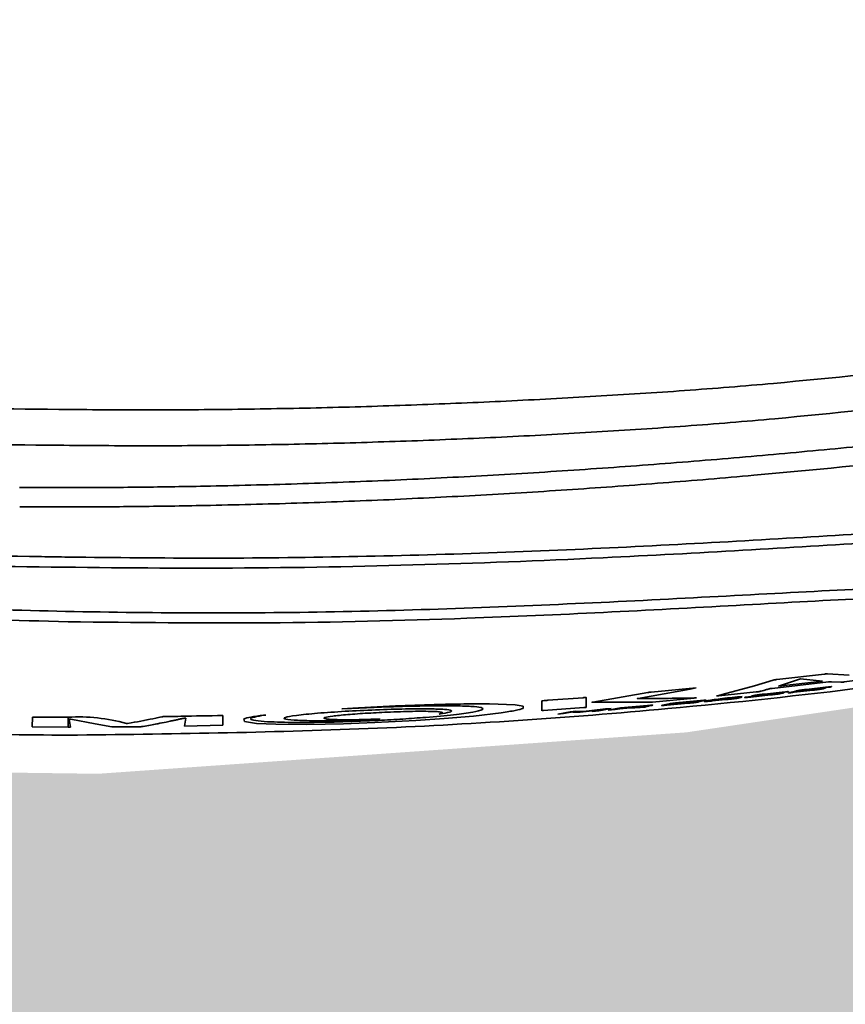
# Model space of a CAD drawing. Header units: millimetres. Extents: x 609 to 1177, y -109 to 470.
# Tile 10 of 40: x 870 to 879, y 71 to 81. Entities that reach past the tile are written whole.
import ezdxf

# ---------------------------------------------------------------- set-up
doc = ezdxf.new("R2010")
doc.units = ezdxf.units.MM

msp = doc.modelspace()

# ---------------------------------------------------------------- hatches: boundary and pattern name
at = {"true_color": 0xc7c8ca, "transparency": 33554687}
h = msp.add_hatch(color=9, dxfattribs=at)
h.dxf.hatch_style = 1
h.set_gradient(color1=(173, 221, 247), color2=(173, 221, 247))
h.paths.add_polyline_path([(797.81441, 35.11549, -0.26794919), (780.31441, 65.42638, 0.26794919), (805.31441, 65.42638, 0.53166032), (856.31523, 74.32148), (857.77301, 73.81915), (862.30279, 73.49882), (870.78103, 73.38479), (877.09201, 73.82929), (885.02008, 75.0059), (886.70211, 75.57747, -0.51475995)])

# ---------------------------------------------------------------- linework, layer by layer
at = {"linetype": 'Continuous', "lineweight": 35}
for p, q in [((878.06236, 74.39587), (878.57324, 74.45467)), ((878.31894, 74.4032), (878.07981, 74.32647)), ((878.55256, 74.38049), (878.31894, 74.4032)), ((878.60721, 74.45715), (878.84076, 74.44153)), ((879.18196, 74.4203), (878.78424, 74.37035)), ((876.71436, 74.26204), (877.19849, 74.3067)), ((877.19849, 74.3067), (877.13411, 74.29439)), ((877.47816, 74.23568), (877.82408, 74.33044)), ((877.82408, 74.33044), (878.02585, 74.3902)), ((878.61695, 74.37032), (878.01427, 74.30156)), ((878.07981, 74.32647), (878.55256, 74.38049)), ((878.56699, 74.30852), (878.35453, 74.28387)), ((878.38331, 74.29001), (878.58551, 74.31356)), ((878.51168, 74.29544), (878.58413, 74.3032)), ((878.62567, 74.31305), (878.54196, 74.30258)), ((878.54196, 74.30258), (878.56699, 74.30852)), ((878.58413, 74.3032), (878.56849, 74.29951)), ((878.63818, 74.31604), (878.62567, 74.31305)), ((878.7506, 74.36758), (878.65046, 74.37298)), ((875.60603, 74.17341), (875.98536, 74.20169)), ((876.08834, 74.15445), (876.67989, 74.25759)), ((877.13411, 74.29439), (876.57487, 74.19428)), ((877.17525, 74.19604), (876.72882, 74.15513)), ((877.20275, 74.19879), (877.17525, 74.19604)), ((877.17868, 74.19836), (877.20275, 74.19879)), ((877.41546, 74.21942), (877.47816, 74.23568)), ((877.41549, 74.18051), (877.56977, 74.19648)), ((877.84275, 74.26311), (877.442, 74.22197)), ((877.59591, 74.19389), (877.60317, 74.19547)), ((877.67853, 74.20356), (877.66063, 74.19964)), ((877.66691, 74.21244), (877.69242, 74.21251)), ((877.73128, 74.20681), (877.73491, 74.20761)), ((877.73491, 74.20761), (877.81008, 74.21612)), ((877.99385, 74.231), (877.7846, 74.20874)), ((877.79444, 74.21266), (878.03381, 74.23822)), ((877.81008, 74.21612), (877.79444, 74.21266)), ((877.80012, 74.22046), (877.81476, 74.22374)), ((878.06397, 74.24503), (877.85279, 74.22232)), ((877.86339, 74.22647), (878.07456, 74.24922)), ((877.89179, 74.23287), (877.86339, 74.22647)), ((878.11354, 74.25689), (877.89179, 74.23287)), ((877.93, 74.23973), (878.12227, 74.26064)), ((878.03381, 74.23822), (878.06397, 74.24503)), ((878.17444, 74.2626), (878.09853, 74.25344)), ((878.09853, 74.25344), (878.11354, 74.25689)), ((878.12788, 74.25139), (878.10973, 74.24727)), ((878.19837, 74.25709), (878.26807, 74.27314)), ((878.45325, 74.28241), (878.25104, 74.25934)), ((878.27082, 74.26446), (878.48327, 74.28879)), ((878.35453, 74.28387), (878.27082, 74.26446)), ((878.48327, 74.28879), (878.51168, 74.29544)), ((873.39825, 74.08297), (873.57663, 74.09322)), ((873.50184, 74.08613), (873.40007, 74.08195)), ((873.9038, 74.10326), (873.50184, 74.08613)), ((873.57663, 74.09322), (873.97183, 74.11233)), ((873.97183, 74.11233), (874.3864, 74.12723)), ((874.98131, 74.13546), (875.25648, 74.12572)), ((875.25648, 74.12572), (875.34425, 74.11165)), ((875.34425, 74.11165), (875.34112, 74.08708)), ((875.99376, 74.09499), (875.55937, 74.06308)), ((876.68303, 74.1522), (876.08788, 74.15169)), ((876.25322, 74.06716), (876.38549, 74.09336)), ((876.45536, 74.08949), (876.3807, 74.08329)), ((876.38549, 74.09336), (876.67517, 74.11793)), ((876.40335, 74.0878), (876.58056, 74.10271)), ((876.44014, 74.09518), (876.40335, 74.0878)), ((876.61734, 74.1102), (876.44014, 74.09518)), ((876.54195, 74.09104), (876.45536, 74.08949)), ((876.65506, 74.10074), (876.54195, 74.09104)), ((876.59284, 74.10113), (876.54861, 74.09735)), ((876.54861, 74.09735), (876.65506, 74.10074)), ((876.62664, 74.1079), (876.64253, 74.11115)), ((876.72611, 74.11934), (876.69507, 74.11296)), ((876.83845, 74.12056), (876.90815, 74.135)), ((877.11352, 74.14217), (876.8844, 74.12109)), ((876.90176, 74.12539), (877.1437, 74.14775)), ((876.98773, 74.1433), (876.90176, 74.12539)), ((877.22967, 74.166), (876.98773, 74.1433)), ((877.01666, 74.14865), (877.24578, 74.17024)), ((877.1437, 74.14775), (877.22967, 74.166)), ((877.29205, 74.17097), (877.22235, 74.15609)), ((877.29838, 74.16451), (877.31578, 74.16822)), ((877.51235, 74.18086), (877.36911, 74.16667)), ((877.42396, 74.17481), (877.5185, 74.18422)), ((870.0775, 73.88724), (870.07768, 73.99279)), ((870.07768, 73.99279), (870.16718, 73.99233)), ((870.16718, 73.99233), (870.46177, 73.9915)), ((871.70818, 73.89702), (871.7228, 73.98342)), ((871.7228, 73.98342), (871.7165, 73.9834)), ((872.12044, 74.01076), (872.12026, 73.90516)), ((872.58105, 74.01564), (872.53664, 74.00864)), ((872.55772, 74.01401), (872.57419, 74.01568)), ((872.57419, 74.01568), (872.58105, 74.01564)), ((873.40007, 74.08195), (873.39825, 74.08297)), ((874.81066, 74.00474), (874.49483, 73.97698)), ((875.10713, 74.03944), (874.81066, 74.00474)), ((875.54292, 74.06205), (875.54293, 74.06553)), ((875.71275, 74.02587), (875.84502, 74.05094)), ((875.77652, 74.03052), (875.71275, 74.02587)), ((875.85824, 74.04598), (875.77652, 74.03052)), ((875.84502, 74.05094), (875.90879, 74.05572)), ((875.87033, 74.04852), (875.85824, 74.04598)), ((875.877, 74.04744), (875.87033, 74.04852)), ((875.93822, 74.04438), (875.877, 74.04744)), ((875.90879, 74.05572), (875.98841, 74.05239)), ((876.14721, 74.06818), (875.95392, 74.04557)), ((875.98841, 74.05239), (876.22443, 74.08026)), ((876.08223, 74.05362), (876.16394, 74.06948)), ((876.15529, 74.05936), (876.08223, 74.05362)), ((876.18097, 74.07248), (876.14721, 74.06818)), ((876.28756, 74.08534), (876.15529, 74.05936)), ((876.16394, 74.06948), (876.18097, 74.07248)), ((876.22443, 74.08026), (876.28756, 74.08534)), ((876.33077, 74.07345), (876.25322, 74.06716)), ((876.3807, 74.08329), (876.33077, 74.07345)), ((870.46177, 73.88599), (870.0775, 73.88724)), ((870.48765, 73.88601), (870.46177, 73.88599)), ((870.47338, 73.97206), (870.48765, 73.88601)), ((870.75049, 73.92042), (870.49173, 73.97028)), ((870.92893, 73.88919), (870.75049, 73.92042)), ((871.08624, 73.92532), (871.09705, 73.92378)), ((871.09705, 73.92378), (871.13636, 73.93094)), ((872.12026, 73.90516), (871.70818, 73.89702)), ((872.35369, 73.94547), (872.34669, 73.97442)), ((872.48222, 73.92585), (872.35369, 73.94547)), ((872.6881, 73.91629), (872.48222, 73.92585)), ((873.02118, 73.91447), (872.6881, 73.91629)), ((873.41368, 73.92168), (873.02118, 73.91447)), ((873.31371, 73.93992), (873.78808, 73.95747)), ((873.7508, 73.93346), (873.41368, 73.92168)), ((873.80885, 73.97254), (873.42984, 73.95743)), ((874.19035, 73.95597), (873.7508, 73.93346)), ((874.49483, 73.97698), (874.19035, 73.95597))]:
    msp.add_line(p, q, dxfattribs=at)
at = {"linetype": 'Continuous', "lineweight": 35, "flags": 128}
msp.add_lwpolyline([(875.95392, 74.04557), (875.94513, 74.0449), (875.93822, 74.04438)], dxfattribs=at)
msp.add_arc((827.81441, 87.07701), 60, 240, 348.9503834)
at = {"linetype": 'Continuous', "lineweight": 35}
msp.add_arc((870.57732, 72.10237), 1.89266, 74.401732, 93.500159, dxfattribs=at)
for points, knots in [([(847.15265, 81.47897), (847.27561, 81.16763), (847.52153, 80.54493), (848.01808, 79.67034), (848.55931, 78.9251), (849.13559, 78.31884), (849.7146, 77.83846), (850.34397, 77.42754), (851.23227, 76.9663), (852.40782, 76.53117), (853.86291, 76.16771), (855.33956, 75.90996), (857.32158, 75.66098), (859.81048, 75.46443), (862.80122, 75.30481), (865.79351, 75.17812), (868.34778, 75.07412), (869.90225, 75.03193), (870.46176, 75.01675)], [0, 0, 0, 0, 0.03891672, 0.07783661, 0.1167445, 0.14593468, 0.17512052, 0.20431243, 0.2335048, 0.29186435, 0.3502552, 0.40865667, 0.46705755, 0.58386495, 0.70067915, 0.81749473, 0.93431017, 1, 1, 1, 1]), ([(887.6982, 76.32763), (887.70701, 76.33475), (887.73225, 76.35515), (887.64415, 76.35472), (887.41574, 76.31556), (887.04323, 76.23744), (886.63473, 76.15051), (886.01913, 76.02789), (885.17136, 75.88463), (884.04552, 75.72977), (882.88367, 75.60696), (881.6681, 75.51447), (880.42814, 75.44395), (879.13921, 75.37876), (877.79725, 75.30764), (876.36569, 75.23121), (874.89683, 75.16546), (873.41325, 75.11979), (871.92448, 75.10667), (870.43291, 75.1233), (868.10984, 75.19584), (864.95152, 75.32093), (860.96076, 75.49637), (857.80469, 75.70954), (855.49013, 75.98272), (854.01122, 76.22739), (852.55212, 76.57487), (851.37189, 76.99859), (850.47982, 77.45335), (849.84701, 77.85944), (849.26353, 78.33465), (848.67939, 78.93352), (848.12968, 79.67307), (847.62927, 80.54589), (847.37942, 81.16719), (847.25448, 81.47786)], [0, 0, 0, 0, 0.004436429, 0.012700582, 0.029243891, 0.044795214, 0.060257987, 0.075725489, 0.112842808, 0.149962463, 0.187082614, 0.224199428, 0.261304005, 0.292207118, 0.322945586, 0.353709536, 0.384489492, 0.415267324, 0.44605105, 0.476830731, 0.50761192, 0.589695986, 0.671780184, 0.753856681, 0.78463493, 0.815412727, 0.846185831, 0.876941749, 0.892325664, 0.907709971, 0.92309282, 0.93847617, 0.958980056, 0.979488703, 1, 1, 1, 1]), ([(847.26127, 81.4777), (847.39283, 81.15517), (847.6559, 80.5102), (848.187, 79.60782), (848.77666, 78.85107), (849.40375, 78.2466), (850.02821, 77.77339), (850.70188, 77.37428), (851.62873, 76.94342), (852.83247, 76.55618), (854.3037, 76.258), (855.79195, 76.06618), (857.28682, 75.94206), (858.78433, 75.85838), (860.28295, 75.80066), (862.65642, 75.73287), (865.90488, 75.6784), (869.34339, 75.61349), (872.09471, 75.58257), (874.16121, 75.61854), (876.03973, 75.69163), (877.71014, 75.78217), (879.14795, 75.87103), (880.46643, 75.95245), (881.79511, 76.03984), (883.13871, 76.14697), (884.50745, 76.29517), (885.71812, 76.46987), (886.78032, 76.66438), (887.54119, 76.82924), (888.1044, 76.96196), (888.48279, 77.05312), (888.79482, 77.12562), (888.96334, 77.15442), (889.01481, 77.14683), (888.9876, 77.1242), (888.97458, 77.11338)], [0, 0, 0, 0, 0.02058441, 0.04116231, 0.06173754, 0.07717373, 0.09260989, 0.10804964, 0.12348851, 0.15311937, 0.1827648, 0.21241568, 0.24206792, 0.27172253, 0.30137691, 0.33103213, 0.41258155, 0.49413082, 0.53531588, 0.57649993, 0.6176775, 0.64855414, 0.67941989, 0.71015868, 0.74086178, 0.78180435, 0.82275445, 0.86370644, 0.89442012, 0.9251329, 0.94048918, 0.95584058, 0.97099519, 0.98579187, 0.99320287, 1, 1, 1, 1]), ([(847.36513, 81.47631), (847.49852, 81.15442), (847.76528, 80.51072), (848.30098, 79.61038), (848.89962, 78.86007), (849.53323, 78.26208), (850.16244, 77.79476), (850.83933, 77.40043), (851.78877, 76.96767), (853.03808, 76.58281), (854.57596, 76.29773), (856.12942, 76.12231), (858.55438, 75.95062), (861.85269, 75.85377), (866.01845, 75.78287), (868.88782, 75.73656), (870.3668, 75.71212), (870.46178, 75.71055)], [0, 0, 0, 0, 0.04118564, 0.0823621, 0.12352848, 0.15441622, 0.18530248, 0.2161931, 0.24708996, 0.30884075, 0.37062759, 0.43243106, 0.49423679, 0.65904832, 0.82387028, 0.98868906, 1, 1, 1, 1]), ([(878.02826, 77.57462), (878.65893, 77.63559), (879.6095, 77.7275), (880.85121, 77.86332), (881.45431, 77.93007), (881.75758, 77.96364)], [0, 0, 0, 0, 0.49499054, 0.74605634, 1, 1, 1, 1]), ([(876.12026, 77.43699), (876.43871, 77.45619), (877.07698, 77.49468), (877.71071, 77.54793), (878.02826, 77.57462)], [0, 0, 0, 0, 0.49893782, 1, 1, 1, 1]), ([(881.74164, 77.59567), (881.44249, 77.56086), (880.8465, 77.4915), (879.61507, 77.35202), (878.67034, 77.2575), (878.04255, 77.19468)], [0, 0, 0, 0, 0.25266157, 0.50337711, 1, 1, 1, 1]), ([(874.20147, 77.34461), (874.52134, 77.35715), (875.16187, 77.38226), (875.80053, 77.41873), (876.12026, 77.43699)], [0, 0, 0, 0, 0.49938196, 1, 1, 1, 1]), ([(866.50998, 77.33613), (867.15161, 77.32919), (868.43559, 77.31529), (869.71956, 77.30222), (870.36191, 77.29568)], [0, 0, 0, 0, 0.4997187, 1, 1, 1, 1]), ([(870.36191, 77.29568), (870.68138, 77.29297), (871.32092, 77.28755), (871.96036, 77.29367), (872.28038, 77.29673)], [0, 0, 0, 0, 0.49954367, 1, 1, 1, 1]), ([(870.46178, 75.71055), (870.96473, 75.70506), (871.97062, 75.69408), (873.47514, 75.71139), (874.97296, 75.7523), (876.45641, 75.81596), (877.91006, 75.89563), (879.31818, 75.98174), (880.63114, 76.06282), (881.84025, 76.14206), (882.9667, 76.23034), (884.03015, 76.33354), (885.05346, 76.45879), (886.0505, 76.61135), (887.0163, 76.79059), (887.93797, 76.99247), (888.62931, 77.16253), (889.05552, 77.26227), (889.23297, 77.29266), (889.27887, 77.28031), (889.24807, 77.24657), (889.14583, 77.18663), (889.01198, 77.12518), (888.94533, 77.09458)], [0, 0, 0, 0, 0.05727757, 0.11455505, 0.17182798, 0.22909811, 0.28635246, 0.3435852, 0.40285348, 0.46224131, 0.52164572, 0.58105494, 0.64046745, 0.69987998, 0.75929137, 0.8186997, 0.87807382, 0.90813235, 0.93880455, 0.95414352, 0.96947589, 0.9847996, 1, 1, 1, 1]), ([(872.28038, 77.29673), (872.6004, 77.30197), (873.24112, 77.31244), (873.88113, 77.33388), (874.20147, 77.34461)], [0, 0, 0, 0, 0.49947316, 1, 1, 1, 1]), ([(878.04255, 77.19468), (877.72388, 77.16756), (877.08908, 77.11354), (876.44965, 77.07408), (876.13121, 77.05443)], [0, 0, 0, 0, 0.50198827, 1, 1, 1, 1]), ([(877.84848, 76.79626), (878.16973, 76.82554), (878.81445, 76.8843), (879.77217, 76.9814), (880.72277, 77.08168), (881.33217, 77.14728), (881.63817, 77.18022)], [0, 0, 0, 0, 0.24746404, 0.49662828, 0.74723736, 1, 1, 1, 1]), ([(876.13121, 77.05443), (875.81127, 77.03586), (875.17146, 76.9987), (874.52976, 76.97303), (874.20895, 76.96019)], [0, 0, 0, 0, 0.50006023, 1, 1, 1, 1]), ([(870.35693, 76.91117), (869.71479, 76.91766), (868.43111, 76.93065), (867.14743, 76.94439), (866.5059, 76.95125)], [0, 0, 0, 0, 0.50024234, 1, 1, 1, 1]), ([(874.20895, 76.96019), (873.88805, 76.94928), (873.24633, 76.92744), (872.6039, 76.91679), (872.28273, 76.91147)], [0, 0, 0, 0, 0.5000719, 1, 1, 1, 1]), ([(881.51851, 76.96756), (881.22245, 76.93522), (880.63053, 76.87056), (879.39739, 76.73689), (878.44844, 76.64771), (877.8158, 76.58827)], [0, 0, 0, 0, 0.25011588, 0.50006788, 1, 1, 1, 1]), ([(872.28273, 76.91147), (871.96132, 76.90843), (871.31943, 76.90237), (870.67746, 76.90824), (870.35693, 76.91117)], [0, 0, 0, 0, 0.50072179, 1, 1, 1, 1]), ([(875.88509, 76.64366), (876.21239, 76.66662), (876.86904, 76.71269), (877.52132, 76.76834), (877.84848, 76.79626)], [0, 0, 0, 0, 0.49844726, 1, 1, 1, 1]), ([(873.90811, 76.53414), (874.23765, 76.54952), (874.8975, 76.58034), (875.55564, 76.62254), (875.88509, 76.64366)], [0, 0, 0, 0, 0.49941894, 1, 1, 1, 1]), ([(871.92551, 76.47142), (872.25614, 76.47896), (872.91732, 76.49405), (873.57787, 76.52077), (873.90811, 76.53414)], [0, 0, 0, 0, 0.50005629, 1, 1, 1, 1]), ([(877.81576, 76.58826), (877.49283, 76.56042), (876.84709, 76.50475), (876.1971, 76.45896), (875.87216, 76.43608)], [0, 0, 0, 0, 0.50008722, 1, 1, 1, 1]), ([(869.9407, 76.45643), (870.02753, 76.45644), (870.20145, 76.45646), (870.37536, 76.45639), (870.46244, 76.45635)], [0, 0, 0, 0, 0.49928586, 1, 1, 1, 1]), ([(870.46244, 76.45635), (870.70585, 76.45724), (871.19358, 76.45902), (871.68124, 76.46728), (871.92551, 76.47142)], [0, 0, 0, 0, 0.499073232, 1, 1, 1, 1]), ([(875.87212, 76.43607), (875.54461, 76.41501), (874.8897, 76.37291), (874.2331, 76.34226), (873.90486, 76.32693)], [0, 0, 0, 0, 0.500089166, 1, 1, 1, 1]), ([(873.90482, 76.32693), (873.57517, 76.31351), (872.91596, 76.28667), (872.25612, 76.27177), (871.92625, 76.26432)], [0, 0, 0, 0, 0.50006213, 1, 1, 1, 1]), ([(870.46173, 76.24921), (870.37505, 76.24927), (870.20183, 76.2494), (870.02862, 76.24938), (869.94209, 76.24938)], [0, 0, 0, 0, 0.50044287, 1, 1, 1, 1]), ([(870.46176, 75.01675), (871.17619, 75.00856), (872.60501, 74.99218), (874.52473, 75.04079), (876.20918, 75.11461), (877.64327, 75.19318), (878.98301, 75.26664), (880.31498, 75.33469), (881.62878, 75.41061), (882.95016, 75.51546), (884.43084, 75.68321), (885.57266, 75.8646), (886.40424, 76.02486), (886.80915, 76.10916), (887.15863, 76.18218), (887.37575, 76.22156), (887.45824, 76.22313), (887.44584, 76.19935), (887.32173, 76.13895), (887.15064, 76.07503), (887.06502, 76.04304)], [0, 0, 0, 0, 0.09152219, 0.18303892, 0.24669435, 0.31031128, 0.37390674, 0.43722246, 0.52164473, 0.60609758, 0.69055653, 0.81721932, 0.84889404, 0.88056978, 0.91204338, 0.94137411, 0.95607032, 0.97073797, 0.98535795, 1, 1, 1, 1]), ([(871.92621, 76.26432), (871.68215, 76.26008), (871.19404, 76.2516), (870.70586, 76.25001), (870.46177, 76.24921)], [0, 0, 0, 0, 0.50001391, 1, 1, 1, 1]), ([(887.06502, 76.04304), (886.96905, 76.00919), (886.77687, 75.94142), (886.23782, 75.76775), (885.43853, 75.53626), (884.39308, 75.27001), (883.32326, 75.02765), (882.24785, 74.81217), (880.82061, 74.55996), (879.03693, 74.30179), (876.54133, 74.03534), (873.68177, 73.84044), (871.53509, 73.81253), (870.46177, 73.79857)], [0, 0, 0, 0, 0.02057814, 0.0412051, 0.10314817, 0.16811364, 0.2331034, 0.29809644, 0.36308434, 0.49074079, 0.6183977, 0.80920132, 1, 1, 1, 1]), ([(870.46177, 73.79857), (869.52646, 73.8077), (867.65583, 73.82597), (864.78184, 73.90762), (861.83958, 74.00808), (858.82936, 74.1449), (855.82345, 74.34332), (853.32307, 74.60376), (851.34799, 74.96421), (850.31208, 75.20047), (849.78681, 75.38555), (849.73508, 75.40377)], [0, 0, 0, 0, 0.1346411, 0.2692854, 0.41386076, 0.55843695, 0.70301041, 0.84756048, 0.91983984, 0.99210641, 1, 1, 1, 1]), ([(878.57324, 74.45467), (878.57754, 74.45517), (878.58522, 74.45607), (878.59579, 74.45706), (878.60306, 74.45737), (878.60572, 74.45723), (878.60721, 74.45715)], [0, 0, 0, 0, 0.27994354, 0.50017134, 0.71943865, 1, 1, 1, 1]), ([(878.01427, 74.30156), (878.00988, 74.30108), (878.00219, 74.30023), (877.99315, 74.29908), (877.98812, 74.29829), (877.98356, 74.29746), (877.98161, 74.29693), (877.98023, 74.29656)], [0, 0, 0, 0, 0.28457375, 0.49829812, 0.60298296, 0.7189422, 1, 1, 1, 1]), ([(878.02585, 74.3902), (878.02744, 74.39065), (878.03029, 74.39145), (878.03821, 74.3929), (878.04954, 74.39443), (878.05775, 74.39535), (878.06236, 74.39587)], [0, 0, 0, 0, 0.27931954, 0.500342, 0.71921612, 1, 1, 1, 1]), ([(878.56849, 74.29951), (878.56347, 74.29839), (878.55577, 74.29665), (878.54093, 74.29396), (878.52708, 74.29174), (878.51026, 74.28938), (878.48552, 74.2862), (878.46599, 74.2839), (878.45325, 74.28241)], [0, 0, 0, 0, 0.24944779, 0.383109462, 0.500310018, 0.61793999, 0.750814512, 1, 1, 1, 1]), ([(878.58551, 74.31356), (878.59613, 74.3148), (878.61296, 74.31678), (878.63191, 74.31879), (878.64116, 74.31961), (878.64578, 74.31991), (878.64851, 74.31993), (878.65016, 74.31962), (878.64766, 74.31839), (878.64184, 74.31695), (878.63818, 74.31604)], [0, 0, 0, 0, 0.24634462, 0.39050935, 0.44750283, 0.49809676, 0.54837749, 0.60585273, 0.75191369, 1, 1, 1, 1]), ([(878.65046, 74.37298), (878.64905, 74.37303), (878.64708, 74.37311), (878.64271, 74.37293), (878.63916, 74.37269), (878.63483, 74.37231), (878.62746, 74.37156), (878.62132, 74.37084), (878.61695, 74.37032)], [0, 0, 0, 0, 0.282442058, 0.397676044, 0.499898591, 0.602398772, 0.717698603, 1, 1, 1, 1]), ([(878.78424, 74.37035), (878.77989, 74.36983), (878.77372, 74.36909), (878.76633, 74.36832), (878.76042, 74.36779), (878.7545, 74.36746), (878.75201, 74.36754), (878.7506, 74.36758)], [0, 0, 0, 0, 0.27976503, 0.39595221, 0.50108294, 0.71839249, 1, 1, 1, 1]), ([(875.98536, 74.20169), (875.99088, 74.20211), (875.9985, 74.20269), (876.0074, 74.2032), (876.01218, 74.20337), (876.01551, 74.20334), (876.02473, 74.2023), (876.01903, 74.20001), (876.01907, 74.19773), (876.01852, 74.18063), (876.01867, 74.14554), (876.01867, 74.11515), (876.01867, 74.09862)], [0, 0, 0, 0, 0.00866163, 0.0119482, 0.01472217, 0.01752176, 0.02089657, 0.06116155, 0.06322045, 0.07927944, 0.49928345, 1, 1, 1, 1]), ([(876.57487, 74.19428), (876.5732, 74.19399), (876.57012, 74.19344), (876.56743, 74.19277), (876.56707, 74.19231), (876.5707, 74.19181), (876.58337, 74.192), (876.60016, 74.19199), (876.62577, 74.1921), (876.67069, 74.19227), (876.72957, 74.1926), (876.79734, 74.19311), (876.94624, 74.19447), (877.07369, 74.1966), (877.17868, 74.19836)], [0, 0, 0, 0, 0.008432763, 0.015467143, 0.021821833, 0.028501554, 0.054406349, 0.074630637, 0.110974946, 0.175184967, 0.289486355, 0.39135425, 0.498594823, 1, 1, 1, 1]), ([(876.67989, 74.25759), (876.68453, 74.25832), (876.69176, 74.25948), (876.70414, 74.26104), (876.7112, 74.26173), (876.71436, 74.26204)], [0, 0, 0, 0, 0.49724671, 0.775243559, 1, 1, 1, 1]), ([(877.31578, 74.16822), (877.33211, 74.17129), (877.36485, 74.17745), (877.45497, 74.18934), (877.55845, 74.20134), (877.63074, 74.20873), (877.66691, 74.21244)], [0, 0, 0, 0, 0.248879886, 0.498933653, 0.749284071, 1, 1, 1, 1]), ([(877.60317, 74.19547), (877.60506, 74.19591), (877.60766, 74.19651), (877.60725, 74.19692), (877.6052, 74.19696), (877.60111, 74.19674), (877.59253, 74.19607), (877.56503, 74.19349), (877.5004, 74.18694), (877.44162, 74.18093), (877.40251, 74.17693)], [0, 0, 0, 0, 0.07199681, 0.09924876, 0.12298909, 0.14534356, 0.17218676, 0.24537189, 0.49782933, 1, 1, 1, 1]), ([(877.442, 74.22197), (877.44193, 74.22196), (877.44127, 74.2219), (877.4389, 74.22167), (877.43013, 74.22082), (877.42195, 74.22004), (877.41546, 74.21942)], [0, 0, 0, 0, 0.00790882, 0.07530202, 0.26706749, 1, 1, 1, 1]), ([(877.69242, 74.21251), (877.64179, 74.20733), (877.56595, 74.19955), (877.46707, 74.1882), (877.43261, 74.18306), (877.41549, 74.18051)], [0, 0, 0, 0, 0.50262054, 0.75289192, 1, 1, 1, 1]), ([(877.66063, 74.19964), (877.6537, 74.19829), (877.64015, 74.19566), (877.60308, 74.19069), (877.55945, 74.18567), (877.52894, 74.18256), (877.51235, 74.18086)], [0, 0, 0, 0, 0.254240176, 0.497041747, 0.726503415, 1, 1, 1, 1]), ([(877.5185, 74.18422), (877.53479, 74.18587), (877.5551, 74.18793), (877.57623, 74.19058), (877.58769, 74.19224), (877.59263, 74.19323), (877.59591, 74.19389)], [0, 0, 0, 0, 0.50454209, 0.62893448, 0.75270394, 1, 1, 1, 1]), ([(877.56977, 74.19648), (877.60081, 74.19964), (877.63604, 74.20323), (877.67077, 74.20607), (877.67945, 74.20663), (877.6851, 74.20677), (877.68808, 74.20644), (877.68635, 74.20539), (877.68133, 74.20422), (877.67853, 74.20356)], [0, 0, 0, 0, 0.50324883, 0.57115299, 0.62911013, 0.68715355, 0.74965842, 0.8601524, 1, 1, 1, 1]), ([(877.7846, 74.20874), (877.77392, 74.20764), (877.75698, 74.20589), (877.73789, 74.20413), (877.72853, 74.20342), (877.72381, 74.20317), (877.72101, 74.20316), (877.71928, 74.20348), (877.72177, 74.20463), (877.72761, 74.20597), (877.73128, 74.20681)], [0, 0, 0, 0, 0.246295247, 0.390917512, 0.447987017, 0.498457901, 0.548592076, 0.605899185, 0.75185368, 1, 1, 1, 1]), ([(877.85279, 74.22232), (877.84217, 74.22121), (877.82531, 74.21945), (877.80632, 74.21769), (877.79704, 74.21699), (877.79241, 74.21674), (877.7897, 74.21675), (877.78807, 74.21708), (877.79063, 74.21826), (877.79645, 74.21961), (877.80012, 74.22046)], [0, 0, 0, 0, 0.24610171, 0.39042587, 0.44737763, 0.49785452, 0.54794595, 0.60535522, 0.75167148, 1, 1, 1, 1]), ([(877.81476, 74.22374), (877.81978, 74.22482), (877.82748, 74.22647), (877.84232, 74.22902), (877.85617, 74.23109), (877.87299, 74.23328), (877.89773, 74.23623), (877.91726, 74.23834), (877.93, 74.23973)], [0, 0, 0, 0, 0.24953722, 0.38325394, 0.50041356, 0.61808518, 0.75090112, 1, 1, 1, 1]), ([(877.98023, 74.29656), (877.97373, 74.29467), (877.95492, 74.2892), (877.92731, 74.28112), (877.89767, 74.27331), (877.88733, 74.26943), (877.87497, 74.26706), (877.86662, 74.26583), (877.85551, 74.26448), (877.84732, 74.2636), (877.84275, 74.26311)], [0, 0, 0, 0, 0.1752307, 0.50643789, 0.75965557, 0.88740133, 0.91434208, 0.93845913, 0.96568449, 1, 1, 1, 1]), ([(878.10973, 74.24727), (878.10469, 74.24617), (878.09696, 74.2445), (878.082, 74.24191), (878.06803, 74.23979), (878.0511, 74.23755), (878.02625, 74.23455), (878.00664, 74.2324), (877.99385, 74.231)], [0, 0, 0, 0, 0.249499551, 0.383049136, 0.500310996, 0.617927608, 0.750858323, 1, 1, 1, 1]), ([(878.07456, 74.24922), (878.08523, 74.25038), (878.10217, 74.25222), (878.12126, 74.25409), (878.13063, 74.25485), (878.13534, 74.25513), (878.13815, 74.25515), (878.13988, 74.25483), (878.13739, 74.25365), (878.13155, 74.25226), (878.12788, 74.25139)], [0, 0, 0, 0, 0.2463037, 0.39095693, 0.44802814, 0.49848866, 0.54860743, 0.60590312, 0.75186484, 1, 1, 1, 1]), ([(878.12227, 74.26064), (878.13314, 74.26182), (878.15024, 74.26369), (878.16943, 74.26556), (878.17861, 74.26629), (878.18317, 74.26655), (878.18582, 74.26653), (878.18735, 74.26618), (878.18447, 74.26493), (878.17831, 74.2635), (878.17444, 74.2626)], [0, 0, 0, 0, 0.24879286, 0.39166542, 0.44851607, 0.49947476, 0.5509696, 0.60905045, 0.75441616, 1, 1, 1, 1]), ([(878.25104, 74.25934), (878.2404, 74.25816), (878.2235, 74.25628), (878.20446, 74.25439), (878.19516, 74.25362), (878.19054, 74.25333), (878.18784, 74.25332), (878.18625, 74.25365), (878.18886, 74.25483), (878.1947, 74.25622), (878.19837, 74.25709)], [0, 0, 0, 0, 0.2463366, 0.39095007, 0.44780474, 0.49804639, 0.54800015, 0.60537141, 0.75192045, 1, 1, 1, 1]), ([(878.26807, 74.27314), (878.27308, 74.27426), (878.28079, 74.27597), (878.29563, 74.27864), (878.30949, 74.28082), (878.32631, 74.28314), (878.35104, 74.28627), (878.37057, 74.28853), (878.38331, 74.29001)], [0, 0, 0, 0, 0.24953549, 0.38323688, 0.50040561, 0.61807557, 0.75089741, 1, 1, 1, 1]), ([(874.58645, 74.1143), (874.48831, 74.11461), (874.29223, 74.11523), (874.03319, 74.10725), (873.9038, 74.10326)], [0, 0, 0, 0, 0.50049198, 1, 1, 1, 1]), ([(874.3864, 74.12723), (874.49771, 74.1301), (874.72128, 74.13587), (874.89439, 74.1356), (874.98131, 74.13546)], [0, 0, 0, 0, 0.49787728, 1, 1, 1, 1]), ([(874.89056, 74.09552), (874.86158, 74.10035), (874.80351, 74.11003), (874.6589, 74.11288), (874.58645, 74.1143)], [0, 0, 0, 0, 0.49894168, 1, 1, 1, 1]), ([(874.80224, 74.0479), (874.84642, 74.05717), (874.93506, 74.07577), (874.90542, 74.08892), (874.89056, 74.09552)], [0, 0, 0, 0, 0.49850581, 1, 1, 1, 1]), ([(875.34112, 74.08708), (875.31922, 74.07971), (875.27545, 74.065), (875.1632, 74.04795), (875.10713, 74.03944)], [0, 0, 0, 0, 0.50045279, 1, 1, 1, 1]), ([(875.54293, 74.06553), (875.54294, 74.08199), (875.54295, 74.10669), (875.54289, 74.13876), (875.54296, 74.15535), (875.54285, 74.16297), (875.54292, 74.16599), (875.54318, 74.16695), (875.54454, 74.16773), (875.54764, 74.16851), (875.55058, 74.16899), (875.56023, 74.17004), (875.57334, 74.17105), (875.59049, 74.17229), (875.59986, 74.17296), (875.60603, 74.17341)], [0, 0, 0, 0, 0.50136526, 0.75205171, 0.87739395, 0.94005919, 0.9498737, 0.95495756, 0.96418943, 0.96747344, 0.97001834, 0.97258412, 0.98511894, 0.99019756, 1, 1, 1, 1]), ([(876.01867, 74.09862), (876.01866, 74.09845), (876.01866, 74.09823), (876.01858, 74.09798), (876.0184, 74.09775), (876.01759, 74.09744), (876.01497, 74.09695), (876.01095, 74.09648), (876.00407, 74.0958), (875.99807, 74.09533), (875.99376, 74.09499)], [0, 0, 0, 0, 0.19527879, 0.25582687, 0.29166791, 0.44367064, 0.55972147, 0.64686621, 0.74573311, 1, 1, 1, 1]), ([(876.08788, 74.15169), (876.08541, 74.15172), (876.08094, 74.1518), (876.07838, 74.15231), (876.08139, 74.15325), (876.08585, 74.15402), (876.08834, 74.15445)], [0, 0, 0, 0, 0.27641718, 0.50042649, 0.72146697, 1, 1, 1, 1]), ([(876.58056, 74.10271), (876.58609, 74.1032), (876.59578, 74.10404), (876.60737, 74.10518), (876.61447, 74.106), (876.62115, 74.10689), (876.62437, 74.10749), (876.62664, 74.1079)], [0, 0, 0, 0, 0.28774371, 0.502975, 0.60988259, 0.72561364, 1, 1, 1, 1]), ([(876.69507, 74.11296), (876.69014, 74.11205), (876.68092, 74.11033), (876.65697, 74.10725), (876.62656, 74.10409), (876.6047, 74.10217), (876.59284, 74.10113)], [0, 0, 0, 0, 0.26719673, 0.49929217, 0.72827219, 1, 1, 1, 1]), ([(876.64253, 74.11115), (876.64396, 74.11146), (876.64596, 74.1119), (876.64539, 74.11217), (876.64373, 74.11218), (876.64129, 74.11208), (876.6374, 74.11183), (876.6293, 74.11122), (876.6224, 74.11063), (876.61734, 74.1102)], [0, 0, 0, 0, 0.26509433, 0.36834755, 0.42653958, 0.48496172, 0.57476651, 0.68858149, 1, 1, 1, 1]), ([(876.67517, 74.11793), (876.6861, 74.11886), (876.70107, 74.12014), (876.71831, 74.12136), (876.72575, 74.12175), (876.72972, 74.12184), (876.73265, 74.12179), (876.73447, 74.12118), (876.72964, 74.12011), (876.72611, 74.11934)], [0, 0, 0, 0, 0.3005511, 0.41187129, 0.50452694, 0.55165698, 0.60003717, 0.70761414, 1, 1, 1, 1]), ([(876.72882, 74.15513), (876.71982, 74.15435), (876.70654, 74.1532), (876.69113, 74.15235), (876.68584, 74.15225), (876.68303, 74.1522)], [0, 0, 0, 0, 0.49706387, 0.7337812, 1, 1, 1, 1]), ([(876.8844, 74.12109), (876.87423, 74.12019), (876.85828, 74.11877), (876.84046, 74.11743), (876.83235, 74.117), (876.82868, 74.11692), (876.82687, 74.11705), (876.82614, 74.11747), (876.82922, 74.1186), (876.8349, 74.11981), (876.83845, 74.12056)], [0, 0, 0, 0, 0.24487637, 0.384185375, 0.440088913, 0.491645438, 0.542428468, 0.601438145, 0.750820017, 1, 1, 1, 1]), ([(876.90815, 74.135), (876.91292, 74.13595), (876.92247, 74.13786), (876.94099, 74.14072), (876.96225, 74.14325), (876.98576, 74.14575), (877.00443, 74.1475), (877.01666, 74.14865)], [0, 0, 0, 0, 0.24993886, 0.50103977, 0.62002358, 0.75098858, 1, 1, 1, 1]), ([(877.22235, 74.15609), (877.21757, 74.15512), (877.20799, 74.15318), (877.18941, 74.15028), (877.16806, 74.14769), (877.14449, 74.14514), (877.12577, 74.14335), (877.11352, 74.14217)], [0, 0, 0, 0, 0.24994909, 0.50099266, 0.61983768, 0.75097484, 1, 1, 1, 1]), ([(877.24578, 74.17024), (877.25597, 74.1712), (877.27197, 74.17272), (877.28986, 74.17419), (877.29804, 74.17468), (877.30177, 74.17478), (877.30361, 74.17465), (877.30437, 74.17422), (877.3013, 74.17304), (877.29561, 74.17176), (877.29205, 74.17097)], [0, 0, 0, 0, 0.24488418, 0.38460203, 0.4405122, 0.49189544, 0.5425394, 0.60143477, 0.75080033, 1, 1, 1, 1]), ([(877.36911, 74.16667), (877.35515, 74.16533), (877.33305, 74.16319), (877.30819, 74.16109), (877.29598, 74.16025), (877.28971, 74.15995), (877.28583, 74.15995), (877.28326, 74.16034), (877.28607, 74.16177), (877.29362, 74.16345), (877.29838, 74.16451)], [0, 0, 0, 0, 0.24693386, 0.39089419, 0.44835352, 0.49952824, 0.55057798, 0.60808159, 0.75243712, 1, 1, 1, 1]), ([(877.38597, 74.17479), (877.38117, 74.17376), (877.37333, 74.17208), (877.36778, 74.1705), (877.36935, 74.17016), (877.37098, 74.17015), (877.3735, 74.17026), (877.38, 74.1707), (877.39729, 74.17221), (877.41321, 74.17376), (877.42396, 74.17481)], [0, 0, 0, 0, 0.30863259, 0.50357803, 0.53522913, 0.56476845, 0.59427622, 0.62583904, 0.74727146, 1, 1, 1, 1]), ([(877.40251, 74.17693), (877.40061, 74.17673), (877.39712, 74.17636), (877.39231, 74.17579), (877.38846, 74.17525), (877.38683, 74.17495), (877.38597, 74.17479)], [0, 0, 0, 0, 0.27266416, 0.49901937, 0.73416085, 1, 1, 1, 1]), ([(870.46177, 73.88599), (870.46177, 73.90418), (870.46177, 73.93668), (870.46177, 73.97474), (870.46177, 73.9915)], [0, 0, 0, 0, 0.55991971, 1, 1, 1, 1]), ([(871.13636, 73.93094), (871.22949, 73.94785), (871.34582, 73.96897), (871.44207, 73.99238), (871.47675, 73.99795), (871.49116, 73.99879), (871.50892, 73.99934), (871.5239, 73.99962), (871.53662, 73.99982), (871.58257, 74.0005), (871.77783, 74.00355), (871.97082, 74.00761), (872.12044, 74.01076)], [0, 0, 0, 0, 0.50137806, 0.62626926, 0.64182194, 0.6478188, 0.65531777, 0.6723352, 0.67285824, 0.67663461, 0.74931047, 1, 1, 1, 1]), ([(871.7165, 73.9834), (871.70296, 73.9807), (871.67584, 73.97529), (871.64123, 73.96742), (871.60463, 73.95955), (871.56253, 73.95054), (871.50153, 73.93775), (871.45304, 73.92801), (871.42258, 73.92189)], [0, 0, 0, 0, 0.12469293, 0.2497361, 0.36966566, 0.49982397, 0.68584786, 1, 1, 1, 1]), ([(872.34669, 73.97442), (872.36686, 73.98077), (872.40719, 73.99347), (872.50755, 74.00717), (872.55772, 74.01401)], [0, 0, 0, 0, 0.5, 1, 1, 1, 1]), ([(872.53664, 74.00864), (872.49971, 74.00187), (872.42619, 73.98839), (872.41012, 73.97019), (872.4572, 73.95434), (872.5536, 73.94733), (872.60142, 73.94385)], [0, 0, 0, 0, 0.25079957, 0.49918025, 0.75152878, 1, 1, 1, 1]), ([(872.92196, 73.95854), (872.87142, 73.96235), (872.77035, 73.96996), (872.77287, 73.98951), (872.88954, 74.01205), (873.05432, 74.02717), (873.13672, 74.03473)], [0, 0, 0, 0, 0.2502143, 0.50043987, 0.75021367, 1, 1, 1, 1]), ([(873.13672, 74.03473), (873.23208, 74.04182), (873.4228, 74.05598), (873.76266, 74.07196), (874.09202, 74.08206), (874.25995, 74.08183), (874.34391, 74.08171)], [0, 0, 0, 0, 0.24945126, 0.49886821, 0.74944659, 1, 1, 1, 1]), ([(873.21571, 73.98806), (873.21098, 73.98543), (873.2015, 73.98014), (873.22363, 73.97371), (873.26998, 73.96867), (873.3427, 73.96543), (873.4369, 73.96411), (873.58686, 73.96495), (873.72015, 73.96951), (873.80885, 73.97254)], [0, 0, 0, 0, 0.12477736, 0.25007742, 0.37513693, 0.50007205, 0.62549374, 0.75078521, 1, 1, 1, 1]), ([(873.91815, 74.0475), (873.8368, 74.04375), (873.6741, 74.03627), (873.4538, 74.0205), (873.28176, 74.00354), (873.23773, 73.99322), (873.21571, 73.98806)], [0, 0, 0, 0, 0.25122955, 0.50249599, 0.75120709, 1, 1, 1, 1]), ([(873.78808, 73.95747), (873.8776, 73.96225), (874.05673, 73.97182), (874.21708, 73.98427), (874.2973, 73.9905)], [0, 0, 0, 0, 0.49972368, 1, 1, 1, 1]), ([(874.44158, 74.0262), (874.46193, 74.03249), (874.49179, 74.04171), (874.45028, 74.04979), (874.38983, 74.05375), (874.30232, 74.05573), (874.19113, 74.05549), (874.06106, 74.05285), (873.96625, 74.0493), (873.91815, 74.0475)], [0, 0, 0, 0, 0.25280343, 0.37093809, 0.49103102, 0.62195698, 0.74814993, 0.87224081, 1, 1, 1, 1]), ([(874.2973, 73.9905), (874.40422, 73.99998), (874.6166, 74.01882), (874.74064, 74.03825), (874.80224, 74.0479)], [0, 0, 0, 0, 0.503412, 1, 1, 1, 1]), ([(874.34391, 74.08171), (874.40097, 74.08009), (874.51508, 74.07685), (874.57909, 74.06401), (874.57429, 74.04727), (874.48581, 74.03322), (874.44158, 74.0262)], [0, 0, 0, 0, 0.25173056, 0.50335628, 0.75168104, 1, 1, 1, 1]), ([(875.55937, 74.06308), (875.5584, 74.06301), (875.55577, 74.06284), (875.55029, 74.0625), (875.54578, 74.06222), (875.54292, 74.06205)], [0, 0, 0, 0, 0.17449724, 0.47690515, 1, 1, 1, 1]), ([(870.49173, 73.97028), (870.48969, 73.97062), (870.4857, 73.97129), (870.47741, 73.97181), (870.47338, 73.97206)], [0, 0, 0, 0, 0.51276881, 1, 1, 1, 1]), ([(871.23081, 73.89025), (871.17695, 73.88973), (871.09616, 73.88896), (871.01022, 73.88823), (870.97686, 73.88795), (870.97011, 73.88789), (870.96841, 73.88788), (870.96797, 73.88788), (870.96786, 73.88788), (870.96784, 73.88788), (870.96783, 73.88788), (870.96433, 73.88785), (870.95789, 73.88783), (870.94904, 73.88788), (870.94188, 73.88805), (870.93386, 73.88846), (870.93097, 73.88889), (870.92893, 73.88919)], [0, 0, 0, 0, 0.507568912, 0.761351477, 0.80980798, 0.821980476, 0.825052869, 0.825835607, 0.826038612, 0.826093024, 0.826108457, 0.826116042, 0.859089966, 0.886647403, 0.911620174, 0.937410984, 1, 1, 1, 1]), ([(871.26597, 73.89198), (871.26454, 73.89175), (871.26204, 73.89133), (871.25606, 73.89085), (871.24992, 73.8906), (871.24207, 73.89039), (871.23548, 73.89031), (871.23081, 73.89025)], [0, 0, 0, 0, 0.28510925, 0.49855531, 0.60177604, 0.71723779, 1, 1, 1, 1]), ([(871.42258, 73.92189), (871.41952, 73.92129), (871.39346, 73.91613), (871.34086, 73.906), (871.29195, 73.89684), (871.26597, 73.89198)], [0, 0, 0, 0, 0.058685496, 0.500000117, 1, 1, 1, 1]), ([(872.60142, 73.94385), (872.69469, 73.94007), (872.88051, 73.93254), (873.16968, 73.93747), (873.31371, 73.93992)], [0, 0, 0, 0, 0.50192144, 1, 1, 1, 1]), ([(873.42984, 73.95743), (873.32617, 73.95548), (873.12208, 73.95162), (872.98795, 73.95626), (872.92196, 73.95854)], [0, 0, 0, 0, 0.50797395, 1, 1, 1, 1])]:
    msp.add_open_spline(points, degree=3, knots=knots, dxfattribs=at)

doc.saveas('drawing.dxf')
